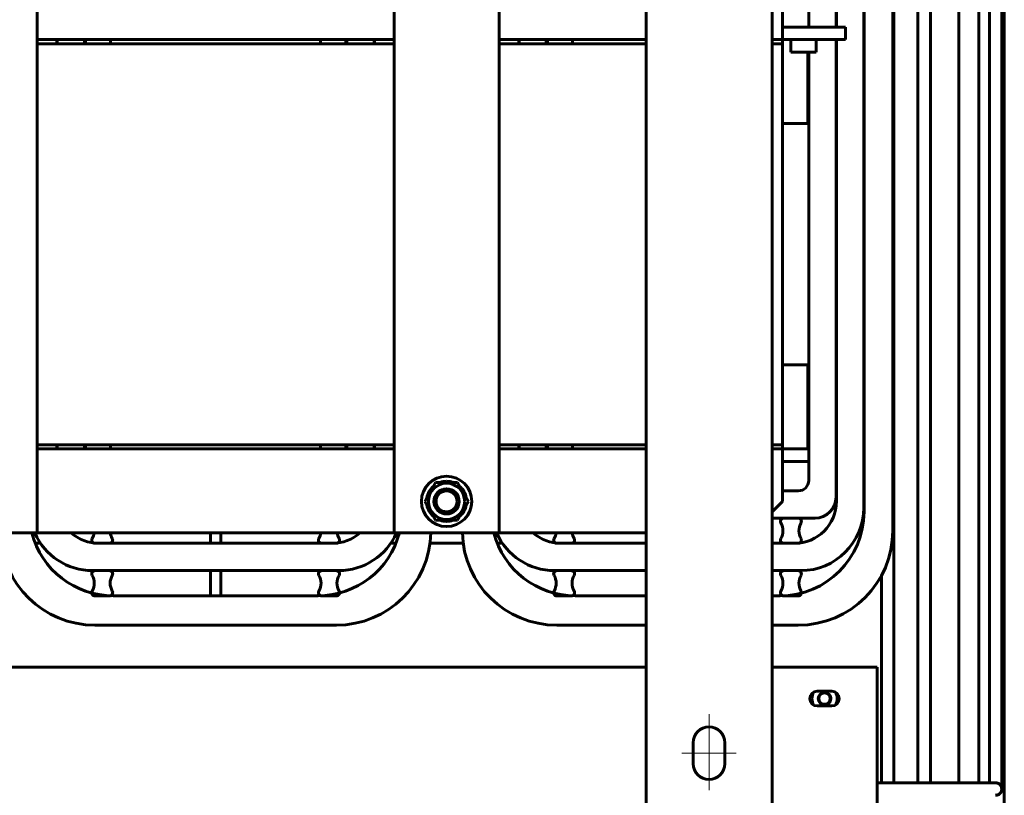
# Model space of a CAD drawing. Header units: millimetres. Extents: x 0 to 420, y 0 to 594.
# Tile 18 of 23: x 205 to 299, y 385 to 459. Entities that reach past the tile are written whole.
import ezdxf

# ---------------------------------------------------------------- set-up
doc = ezdxf.new("R2010")
doc.units = ezdxf.units.MM
doc.linetypes.add('K5LT_AXLED', pattern=[19.5, 15, -1.5, 1.5, -1.5])
doc.linetypes.add('K5LT_BASIC', pattern=[0])
doc.layers.add('Системный слой', color=7, linetype='Continuous')

# ---------------------------------------------------------------- blocks, each defined once
blk = doc.blocks.new('U148')
at = {"layer": 'Системный слой', "color": 150, "linetype": 'K5LT_BASIC', "lineweight": 60, "true_color": 0x0080ff}
for start, end in [(148.99728, 180), (328.99728, 31.00272), (180, 211.00272)]:
    blk.add_arc((281.932, 394.229), 1.2, start, end, dxfattribs=at)
blk = doc.blocks.new('U149')
at = {"layer": 'Системный слой', "color": 150, "linetype": 'K5LT_BASIC', "lineweight": 60, "true_color": 0x0080ff}
for p, q in [((182.932, 397.229), (264.932, 397.229)), ((276.932, 397.229), (286.932, 397.229))]:
    blk.add_line(p, q, dxfattribs=at)
blk = doc.blocks.new('U154')
at = {"layer": 'Системный слой', "color": 150, "linetype": 'K5LT_BASIC', "lineweight": 60, "true_color": 0x0080ff}
for start, end in [(90, 109.53997), (70.46003, 79.1982), (130.46003, 169.53997), (10.46003, 49.53997), (190.46003, 229.53997), (310.46003, 349.53997), (250.46003, 289.53997)]:
    blk.add_arc((245.932, 413.029), 1.91, start, end, dxfattribs=at)
blk = doc.blocks.new('U155')
at = {"layer": 'Системный слой', "color": 150, "linetype": 'K5LT_BASIC', "lineweight": 60, "true_color": 0x0080ff}
for p, q in [((294.717, 467.105), (294.717, 457.6)), ((294.717, 457.6), (294.717, 438.591)), ((294.717, 438.591), (294.717, 406.897)), ((294.717, 406.897), (294.717, 386.216))]:
    blk.add_line(p, q, dxfattribs=at)
blk = doc.blocks.new('U175')
at = {"layer": 'Системный слой', "color": 150, "linetype": 'K5LT_BASIC', "lineweight": 60, "true_color": 0x0080ff}
for p, q in [((255.432, 456.629), (255.432, 457.029)), ((255.432, 418.029), (255.432, 418.429))]:
    blk.add_line(p, q, dxfattribs=at)
blk = doc.blocks.new('U176')
at = {"layer": 'Системный слой', "color": 150, "linetype": 'K5LT_BASIC', "lineweight": 60, "true_color": 0x0080ff}
for p, q in [((252.832, 456.629), (252.832, 457.029)), ((252.832, 418.029), (252.832, 418.429))]:
    blk.add_line(p, q, dxfattribs=at)
blk = doc.blocks.new('U177')
at = {"layer": 'Системный слой', "color": 150, "linetype": 'K5LT_BASIC', "lineweight": 60, "true_color": 0x0080ff}
for p, q in [((280.432, 460.029), (280.432, 458.229)), ((280.432, 455.829), (280.432, 415.029))]:
    blk.add_line(p, q, dxfattribs=at)
blk = doc.blocks.new('U178')
at = {"layer": 'Системный слой', "color": 150, "linetype": 'K5LT_BASIC', "lineweight": 60, "true_color": 0x0080ff}
for p, q in [((283.032, 462.829), (283.032, 458.229)), ((283.032, 457.029), (283.032, 413.429))]:
    blk.add_line(p, q, dxfattribs=at)
blk = doc.blocks.new('U181')
at = {"layer": 'Системный слой', "color": 150, "linetype": 'K5LT_BASIC', "lineweight": 60, "true_color": 0x0080ff}
for p, q in [((264.932, 404.029), (258.172, 404.029)), ((277.692, 404.029), (276.932, 404.029))]:
    blk.add_line(p, q, dxfattribs=at)
blk = doc.blocks.new('U182')
at = {"layer": 'Системный слой', "color": 150, "linetype": 'K5LT_BASIC', "lineweight": 60, "true_color": 0x0080ff}
for p, q in [((264.932, 401.229), (256.432, 401.229)), ((279.432, 401.229), (276.932, 401.229))]:
    blk.add_line(p, q, dxfattribs=at)
blk = doc.blocks.new('U183')
at = {"layer": 'Системный слой', "color": 150, "linetype": 'K5LT_BASIC', "lineweight": 60, "true_color": 0x0080ff}
for p, q in [((283.062, 463.229), (283.062, 458.229)), ((283.062, 457.029), (283.062, 413.029))]:
    blk.add_line(p, q, dxfattribs=at)
blk = doc.blocks.new('U184')
at = {"layer": 'Системный слой', "color": 150, "linetype": 'K5LT_BASIC', "lineweight": 60, "true_color": 0x0080ff}
for p, q in [((252.802, 456.629), (252.802, 457.029)), ((252.802, 418.029), (252.802, 418.429))]:
    blk.add_line(p, q, dxfattribs=at)
blk = doc.blocks.new('U186')
at = {"layer": 'Системный слой', "color": 150, "linetype": 'K5LT_BASIC', "lineweight": 60, "true_color": 0x0080ff}
for p, q in [((264.932, 409.029), (256.802, 409.029)), ((279.062, 409.029), (276.932, 409.029))]:
    blk.add_line(p, q, dxfattribs=at)
blk = doc.blocks.new('U187')
at = {"layer": 'Системный слой', "color": 150, "linetype": 'K5LT_BASIC', "lineweight": 60, "true_color": 0x0080ff}
for p, q in [((264.932, 406.429), (256.202, 406.429)), ((279.662, 406.429), (276.932, 406.429))]:
    blk.add_line(p, q, dxfattribs=at)
blk = doc.blocks.new('U191')
at = {"layer": 'Системный слой', "color": 150, "linetype": 'K5LT_BASIC', "lineweight": 60, "true_color": 0x0080ff}
for p, q in [((211.432, 456.629), (211.432, 457.029)), ((211.432, 418.029), (211.432, 418.429))]:
    blk.add_line(p, q, dxfattribs=at)
blk = doc.blocks.new('U192')
at = {"layer": 'Системный слой', "color": 150, "linetype": 'K5LT_BASIC', "lineweight": 60, "true_color": 0x0080ff}
for p, q in [((208.832, 456.629), (208.832, 457.029)), ((208.832, 418.029), (208.832, 418.429))]:
    blk.add_line(p, q, dxfattribs=at)
blk = doc.blocks.new('U193')
at = {"layer": 'Системный слой', "color": 150, "linetype": 'K5LT_BASIC', "lineweight": 60, "true_color": 0x0080ff}
for p, q in [((236.432, 457.029), (236.432, 456.629)), ((236.432, 418.429), (236.432, 418.029))]:
    blk.add_line(p, q, dxfattribs=at)
blk = doc.blocks.new('U194')
at = {"layer": 'Системный слой', "color": 150, "linetype": 'K5LT_BASIC', "lineweight": 60, "true_color": 0x0080ff}
for p, q in [((239.032, 457.029), (239.032, 456.629)), ((239.032, 418.429), (239.032, 418.029))]:
    blk.add_line(p, q, dxfattribs=at)
blk = doc.blocks.new('U196')
at = {"layer": 'Системный слой', "color": 150, "linetype": 'K5LT_BASIC', "lineweight": 60, "true_color": 0x0080ff}
for p, q in [((239.062, 457.029), (239.062, 456.629)), ((239.062, 418.429), (239.062, 418.029))]:
    blk.add_line(p, q, dxfattribs=at)
blk = doc.blocks.new('U197')
at = {"layer": 'Системный слой', "color": 150, "linetype": 'K5LT_BASIC', "lineweight": 60, "true_color": 0x0080ff}
for p, q in [((208.802, 456.629), (208.802, 457.029)), ((208.802, 418.029), (208.802, 418.429))]:
    blk.add_line(p, q, dxfattribs=at)
blk = doc.blocks.new('U199')
at = {"layer": 'Системный слой', "color": 150, "linetype": 'K5LT_BASIC', "lineweight": 60, "true_color": 0x0080ff}
for p, q in [((290.817, 465.384), (290.817, 458.414)), ((290.817, 458.414), (290.817, 444.475)), ((290.817, 444.475), (290.817, 416.598)), ((290.817, 416.598), (290.817, 387.896)), ((290.817, 387.896), (290.817, 387.86)), ((290.817, 387.86), (290.817, 387.844)), ((290.817, 387.844), (290.817, 387.825)), ((290.817, 387.825), (290.817, 387.787)), ((290.817, 387.787), (290.817, 387.711)), ((290.817, 387.711), (290.817, 387.695)), ((290.817, 387.695), (290.817, 387.679)), ((290.817, 387.679), (290.817, 387.658)), ((290.817, 387.658), (290.817, 387.615)), ((290.817, 387.615), (290.817, 387.53)), ((290.817, 387.53), (290.817, 387.388)), ((290.817, 387.388), (290.817, 387.372)), ((290.817, 387.372), (290.817, 387.351)), ((290.817, 387.351), (290.817, 387.308)), ((290.817, 387.308), (290.817, 387.222)), ((290.817, 387.222), (290.817, 387.091)), ((290.817, 387.091), (290.817, 387.076)), ((290.817, 387.076), (290.817, 387.056)), ((290.817, 387.056), (290.817, 387.015)), ((290.817, 387.015), (290.817, 386.934)), ((290.817, 386.934), (290.817, 386.814)), ((290.817, 386.814), (290.817, 386.8)), ((290.817, 386.8), (290.817, 386.781)), ((290.817, 386.781), (290.817, 386.743)), ((290.817, 386.743), (290.817, 386.668)), ((290.817, 386.668), (290.817, 386.553)), ((290.817, 386.553), (290.817, 386.541)), ((290.817, 386.541), (290.817, 386.523)), ((290.817, 386.523), (290.817, 386.488)), ((290.817, 386.488), (290.817, 386.42)), ((290.817, 386.42), (290.817, 386.319)), ((290.817, 386.319), (290.817, 386.307)), ((290.817, 386.307), (290.817, 386.293)), ((290.817, 386.293), (290.817, 386.264)), ((290.817, 386.264), (290.817, 386.216))]:
    blk.add_line(p, q, dxfattribs=at)
blk = doc.blocks.new('U200')
at = {"layer": 'Системный слой', "color": 150, "linetype": 'K5LT_BASIC', "lineweight": 60, "true_color": 0x0080ff}
for p, q in [((292.017, 465.093), (292.017, 454.637)), ((292.017, 454.637), (292.017, 433.725)), ((292.017, 433.725), (292.017, 402.57)), ((292.017, 402.57), (292.017, 387.942)), ((292.017, 387.942), (292.017, 387.933)), ((292.017, 387.933), (292.017, 387.922)), ((292.017, 387.922), (292.017, 387.899)), ((292.017, 387.899), (292.017, 387.86)), ((292.017, 387.86), (292.017, 387.851)), ((292.017, 387.851), (292.017, 387.838)), ((292.017, 387.838), (292.017, 387.814)), ((292.017, 387.814), (292.017, 387.764)), ((292.017, 387.764), (292.017, 387.696)), ((292.017, 387.696), (292.017, 387.687)), ((292.017, 387.687), (292.017, 387.672)), ((292.017, 387.672), (292.017, 387.644)), ((292.017, 387.644), (292.017, 387.586)), ((292.017, 387.586), (292.017, 387.473)), ((292.017, 387.473), (292.017, 387.388)), ((292.017, 387.388), (292.017, 387.379)), ((292.017, 387.379), (292.017, 387.364)), ((292.017, 387.364), (292.017, 387.333)), ((292.017, 387.333), (292.017, 387.273)), ((292.017, 387.273), (292.017, 387.152)), ((292.017, 387.152), (292.017, 387.091)), ((292.017, 387.091), (292.017, 387.083)), ((292.017, 387.083), (292.017, 387.068)), ((292.017, 387.068), (292.017, 387.039)), ((292.017, 387.039), (292.017, 386.982)), ((292.017, 386.982), (292.017, 386.869)), ((292.017, 386.869), (292.017, 386.814)), ((292.017, 386.814), (292.017, 386.806)), ((292.017, 386.806), (292.017, 386.793)), ((292.017, 386.793), (292.017, 386.765)), ((292.017, 386.765), (292.017, 386.712)), ((292.017, 386.712), (292.017, 386.608)), ((292.017, 386.608), (292.017, 386.554)), ((292.017, 386.554), (292.017, 386.546)), ((292.017, 386.546), (292.017, 386.534)), ((292.017, 386.534), (292.017, 386.509)), ((292.017, 386.509), (292.017, 386.46)), ((292.017, 386.46), (292.017, 386.366)), ((292.017, 386.366), (292.017, 386.319)), ((292.017, 386.319), (292.017, 386.312)), ((292.017, 386.312), (292.017, 386.302)), ((292.017, 386.302), (292.017, 386.283)), ((292.017, 386.283), (292.017, 386.244)), ((292.017, 386.244), (292.017, 386.216))]:
    blk.add_line(p, q, dxfattribs=at)
blk = doc.blocks.new('U202')
at = {"layer": 'Системный слой', "color": 150, "linetype": 'K5LT_BASIC', "lineweight": 60, "true_color": 0x0080ff}
for p, q in [((206.932, 456.629), (240.932, 456.629)), ((250.932, 456.629), (264.932, 456.629)), ((276.932, 456.629), (277.932, 456.629))]:
    blk.add_line(p, q, dxfattribs=at)
blk = doc.blocks.new('U203')
at = {"layer": 'Системный слой', "color": 150, "linetype": 'K5LT_BASIC', "lineweight": 60, "true_color": 0x0080ff}
for p, q in [((206.932, 418.429), (240.932, 418.429)), ((250.932, 418.429), (264.932, 418.429)), ((276.932, 418.429), (277.932, 418.429))]:
    blk.add_line(p, q, dxfattribs=at)
blk = doc.blocks.new('U206')
at = {"layer": 'Системный слой', "color": 150, "linetype": 'K5LT_BASIC', "lineweight": 60, "true_color": 0x0080ff}
for p, q in [((196.932, 410.029), (182.932, 410.029)), ((240.932, 410.029), (206.932, 410.029)), ((264.932, 410.029), (250.932, 410.029))]:
    blk.add_line(p, q, dxfattribs=at)
blk = doc.blocks.new('U207')
at = {"layer": 'Системный слой', "color": 150, "linetype": 'K5LT_BASIC', "lineweight": 60, "true_color": 0x0080ff}
for p, q in [((189.932, 418.029), (196.932, 418.029)), ((206.932, 418.029), (213.932, 418.029)), ((233.932, 418.029), (240.932, 418.029)), ((250.932, 418.029), (257.932, 418.029))]:
    blk.add_line(p, q, dxfattribs=at)
blk = doc.blocks.new('U208')
at = {"layer": 'Системный слой', "color": 150, "linetype": 'K5LT_BASIC', "lineweight": 60, "true_color": 0x0080ff}
for p, q in [((257.932, 418.429), (264.932, 418.429)), ((276.932, 418.429), (277.932, 418.429))]:
    blk.add_line(p, q, dxfattribs=at)
blk = doc.blocks.new('U209')
at = {"layer": 'Системный слой', "color": 150, "linetype": 'K5LT_BASIC', "lineweight": 60, "true_color": 0x0080ff}
for p, q in [((257.932, 418.029), (264.932, 418.029)), ((276.932, 418.029), (277.932, 418.029))]:
    blk.add_line(p, q, dxfattribs=at)
blk = doc.blocks.new('U213')
at = {"layer": 'Системный слой', "color": 150, "linetype": 'K5LT_BASIC', "lineweight": 60, "true_color": 0x0080ff}
for p, q in [((296.642, 463.204), (296.642, 450.827)), ((296.642, 450.827), (296.642, 426.073)), ((296.642, 426.073), (296.642, 394.999)), ((296.642, 394.999), (296.642, 386.216))]:
    blk.add_line(p, q, dxfattribs=at)
blk = doc.blocks.new('U221')
at = {"layer": 'Системный слой', "color": 150, "linetype": 'K5LT_BASIC', "lineweight": 60, "true_color": 0x0080ff}
for p, q in [((196.932, 457.029), (189.932, 457.029)), ((213.932, 457.029), (206.932, 457.029)), ((240.932, 457.029), (233.932, 457.029)), ((257.932, 457.029), (250.932, 457.029))]:
    blk.add_line(p, q, dxfattribs=at)
blk = doc.blocks.new('U224')
at = {"layer": 'Системный слой', "color": 150, "linetype": 'K5LT_BASIC', "lineweight": 60, "true_color": 0x0080ff}
for p, q in [((299.056, 464.518), (299.056, 452.428)), ((299.056, 452.428), (299.056, 428.246)), ((299.056, 428.246), (299.056, 385.951)), ((299.056, 385.951), (299.056, 358.606))]:
    blk.add_line(p, q, dxfattribs=at)
blk = doc.blocks.new('U226')
at = {"layer": 'Системный слой', "color": 150, "linetype": 'K5LT_BASIC', "lineweight": 60, "true_color": 0x0080ff}
blk.add_line((287.345, 405.941), (287.345, 386.216), dxfattribs=at)
blk = doc.blocks.new('U227')
at = {"layer": 'Системный слой', "color": 150, "linetype": 'K5LT_BASIC', "lineweight": 60, "true_color": 0x0080ff}
for p, q in [((288.545, 465.485), (288.545, 455.739)), ((288.545, 455.739), (288.545, 436.214)), ((288.545, 436.214), (288.545, 405.059)), ((288.545, 405.059), (288.545, 387.958)), ((288.545, 387.958), (288.545, 387.949)), ((288.545, 387.949), (288.545, 387.938)), ((288.545, 387.938), (288.545, 387.915)), ((288.545, 387.915), (288.545, 387.891)), ((288.545, 387.891), (288.545, 387.882)), ((288.545, 387.882), (288.545, 387.87)), ((288.545, 387.87), (288.545, 387.846)), ((288.545, 387.846), (288.545, 387.798)), ((288.545, 387.798), (288.545, 387.757)), ((288.545, 387.757), (288.545, 387.748)), ((288.545, 387.748), (288.545, 387.734)), ((288.545, 387.734), (288.545, 387.707)), ((288.545, 387.707), (288.545, 387.652)), ((288.545, 387.652), (288.545, 387.544)), ((288.545, 387.544), (288.545, 387.494)), ((288.545, 387.494), (288.545, 387.485)), ((288.545, 387.485), (288.545, 387.47)), ((288.545, 387.47), (288.545, 387.44)), ((288.545, 387.44), (288.545, 387.38)), ((288.545, 387.38), (288.545, 387.261)), ((288.545, 387.261), (288.545, 387.192)), ((288.545, 387.192), (288.545, 387.183)), ((288.545, 387.183), (288.545, 387.168)), ((288.545, 387.168), (288.545, 387.139)), ((288.545, 387.139), (288.545, 387.08)), ((288.545, 387.08), (288.545, 386.964)), ((288.545, 386.964), (288.545, 386.908)), ((288.545, 386.908), (288.545, 386.899)), ((288.545, 386.899), (288.545, 386.885)), ((288.545, 386.885), (288.545, 386.858)), ((288.545, 386.858), (288.545, 386.803)), ((288.545, 386.803), (288.545, 386.695)), ((288.545, 386.695), (288.545, 386.641)), ((288.545, 386.641), (288.545, 386.633)), ((288.545, 386.633), (288.545, 386.62)), ((288.545, 386.62), (288.545, 386.594)), ((288.545, 386.594), (288.545, 386.544)), ((288.545, 386.544), (288.545, 386.446)), ((288.545, 386.446), (288.545, 386.395)), ((288.545, 386.395), (288.545, 386.388)), ((288.545, 386.388), (288.545, 386.377)), ((288.545, 386.377), (288.545, 386.355)), ((288.545, 386.355), (288.545, 386.313)), ((288.545, 386.313), (288.545, 386.284)), ((288.545, 386.284), (288.545, 386.27)), ((288.545, 386.27), (288.545, 386.263)), ((288.545, 386.263), (288.545, 386.256)), ((288.545, 386.256), (288.545, 386.25)), ((288.545, 386.25), (288.545, 386.243)), ((288.545, 386.243), (288.545, 386.233)), ((288.545, 386.233), (288.545, 386.218)), ((288.545, 386.218), (288.545, 386.216))]:
    blk.add_line(p, q, dxfattribs=at)
blk = doc.blocks.new('U230')
at = {"layer": 'Системный слой', "color": 150, "linetype": 'K5LT_BASIC', "lineweight": 60, "true_color": 0x0080ff}
for p, q in [((280.332, 418.029), (280.432, 418.029)), ((283.032, 418.029), (283.062, 418.029))]:
    blk.add_line(p, q, dxfattribs=at)
blk = doc.blocks.new('U231')
at = {"layer": 'Системный слой', "color": 150, "linetype": 'K5LT_BASIC', "lineweight": 60, "true_color": 0x0080ff}
for p, q in [((277.932, 416.829), (280.432, 416.829)), ((283.032, 416.829), (283.062, 416.829))]:
    blk.add_line(p, q, dxfattribs=at)
blk = doc.blocks.new('U238')
at = {"layer": 'Системный слой', "color": 150, "linetype": 'K5LT_BASIC', "lineweight": 60, "true_color": 0x0080ff}
for p, q in [((298.831, 465.895), (298.831, 456.023)), ((298.831, 456.023), (298.831, 436.278)), ((298.831, 436.278), (298.831, 396.789)), ((298.831, 396.789), (298.831, 387.851)), ((298.831, 387.851), (298.831, 387.838)), ((298.831, 387.838), (298.831, 387.823)), ((298.831, 387.823), (298.831, 387.792)), ((298.831, 387.792), (298.831, 387.73)), ((298.831, 387.73), (298.831, 387.678)), ((298.831, 387.678), (298.831, 387.666)), ((298.831, 387.666), (298.831, 387.648)), ((298.831, 387.648), (298.831, 387.613)), ((298.831, 387.613), (298.831, 387.544)), ((298.831, 387.544), (298.831, 387.407)), ((298.831, 387.407), (298.831, 387.371)), ((298.831, 387.371), (298.831, 387.359)), ((298.831, 387.359), (298.831, 387.341)), ((298.831, 387.341), (298.831, 387.304)), ((298.831, 387.304), (298.831, 387.233)), ((298.831, 387.233), (298.831, 387.091)), ((298.831, 387.091), (298.831, 387.075)), ((298.831, 387.075), (298.831, 387.064)), ((298.831, 387.064), (298.831, 387.047)), ((298.831, 387.047), (298.831, 387.012)), ((298.831, 387.012), (298.831, 386.944)), ((298.831, 386.944), (298.831, 386.812)), ((298.831, 386.812), (298.831, 386.799)), ((298.831, 386.799), (298.831, 386.788)), ((298.831, 386.788), (298.831, 386.772)), ((298.831, 386.772), (298.831, 386.74)), ((298.831, 386.74), (298.831, 386.677)), ((298.831, 386.677), (298.831, 386.555)), ((298.831, 386.555), (298.831, 386.539)), ((298.831, 386.539), (298.831, 386.529)), ((298.831, 386.529), (298.831, 386.515)), ((298.831, 386.515), (298.831, 386.486)), ((298.831, 386.486), (298.831, 386.428)), ((298.831, 386.428), (298.831, 386.319)), ((298.831, 386.319), (298.831, 386.305)), ((298.831, 386.305), (298.831, 386.296)), ((298.831, 386.296), (298.831, 386.283)), ((298.831, 386.283), (298.831, 386.257)), ((298.831, 386.257), (298.831, 386.207)), ((298.831, 386.207), (298.831, 386.112)), ((298.831, 386.112), (298.831, 386.103)), ((298.831, 386.103), (298.831, 386.095)), ((298.831, 386.095), (298.831, 386.084)), ((298.831, 386.084), (298.831, 386.062)), ((298.831, 386.062), (298.831, 386.019)), ((298.831, 386.019), (298.831, 385.94)), ((298.831, 385.94), (298.831, 385.93)), ((298.831, 385.93), (298.831, 385.924)), ((298.831, 385.924), (298.831, 385.915)), ((298.831, 385.915), (298.831, 385.897)), ((298.831, 385.897), (298.831, 385.862)), ((298.831, 385.862), (298.831, 385.8)), ((298.831, 385.8), (298.831, 385.793)), ((298.831, 385.793), (298.831, 385.788)), ((298.831, 385.788), (298.831, 385.781)), ((298.831, 385.781), (298.831, 385.768)), ((298.831, 385.768), (298.831, 385.743)), ((298.831, 385.743), (298.831, 385.699)), ((298.831, 385.699), (298.831, 385.695)), ((298.831, 385.695), (298.831, 385.692)), ((298.831, 385.692), (298.831, 385.687)), ((298.831, 385.687), (298.831, 385.679)), ((298.831, 385.679), (298.831, 385.663)), ((298.831, 385.663), (298.831, 385.638)), ((298.831, 385.638), (298.831, 385.636)), ((298.831, 385.636), (298.831, 385.634)), ((298.831, 385.634), (298.831, 385.632)), ((298.831, 385.632), (298.831, 385.628)), ((298.831, 385.628), (298.831, 385.622)), ((298.831, 385.622), (298.831, 385.619)), ((298.831, 385.619), (298.831, 385.618)), ((298.831, 385.618), (298.831, 385.618)), ((298.831, 385.618), (298.831, 385.617)), ((298.831, 385.617), (298.831, 385.617)), ((298.831, 385.617), (298.831, 385.617)), ((298.831, 385.617), (298.831, 385.617)), ((298.831, 385.617), (298.831, 385.616)), ((298.831, 385.616), (298.831, 385.616)), ((298.831, 385.616), (298.831, 385.616)), ((298.831, 385.616), (298.831, 385.616)), ((298.831, 385.616), (298.831, 385.616)), ((298.831, 385.616), (298.831, 385.616)), ((298.831, 385.616), (298.831, 385.616)), ((298.831, 385.616), (298.831, 385.616)), ((298.831, 385.616), (298.831, 385.616)), ((298.831, 385.616), (298.831, 385.616)), ((298.831, 385.616), (298.831, 385.616))]:
    blk.add_line(p, q, dxfattribs=at)
blk = doc.blocks.new('U239')
at = {"layer": 'Системный слой', "color": 150, "linetype": 'K5LT_BASIC', "lineweight": 60, "true_color": 0x0080ff}
for p, q in [((298.231, 386.216), (298.527, 386.13)), ((298.527, 386.13), (298.745, 385.912)), ((298.745, 385.912), (298.831, 385.617))]:
    blk.add_line(p, q, dxfattribs=at)
blk = doc.blocks.new('U240')
at = {"layer": 'Системный слой', "color": 150, "linetype": 'K5LT_BASIC', "lineweight": 60, "true_color": 0x0080ff}
for p, q in [((298.831, 385.616), (298.744, 385.32)), ((298.525, 385.102), (298.229, 385.016)), ((298.744, 385.32), (298.525, 385.102))]:
    blk.add_line(p, q, dxfattribs=at)
blk = doc.blocks.new('U241')
at = {"layer": 'Системный слой', "color": 150, "linetype": 'K5LT_BASIC', "lineweight": 60, "true_color": 0x0080ff}
for p, q in [((297.631, 462.351), (297.631, 457.768)), ((297.631, 457.768), (297.631, 448.601)), ((297.631, 448.601), (297.631, 430.271)), ((297.631, 430.271), (297.631, 397.348)), ((297.631, 397.348), (297.631, 387.851)), ((297.631, 387.851), (297.631, 387.841)), ((297.631, 387.841), (297.631, 387.828)), ((297.631, 387.828), (297.631, 387.802)), ((297.631, 387.802), (297.631, 387.75)), ((297.631, 387.75), (297.631, 387.678)), ((297.631, 387.678), (297.631, 387.668)), ((297.631, 387.668), (297.631, 387.653)), ((297.631, 387.653), (297.631, 387.623)), ((297.631, 387.623), (297.631, 387.563)), ((297.631, 387.563), (297.631, 387.445)), ((297.631, 387.445), (297.631, 387.37)), ((297.631, 387.37), (297.631, 387.361)), ((297.631, 387.361), (297.631, 387.345)), ((297.631, 387.345), (297.631, 387.313)), ((297.631, 387.313), (297.631, 387.251)), ((297.631, 387.251), (297.631, 387.127)), ((297.631, 387.127), (297.631, 387.074)), ((297.631, 387.074), (297.631, 387.065)), ((297.631, 387.065), (297.631, 387.05)), ((297.631, 387.05), (297.631, 387.02)), ((297.631, 387.02), (297.631, 386.961)), ((297.631, 386.961), (297.631, 386.845)), ((297.631, 386.845), (297.631, 386.798)), ((297.631, 386.798), (297.631, 386.789)), ((297.631, 386.789), (297.631, 386.775)), ((297.631, 386.775), (297.631, 386.748)), ((297.631, 386.748), (297.631, 386.693)), ((297.631, 386.693), (297.631, 386.586)), ((297.631, 386.586), (297.631, 386.538)), ((297.631, 386.538), (297.631, 386.531)), ((297.631, 386.531), (297.631, 386.518)), ((297.631, 386.518), (297.631, 386.492)), ((297.631, 386.492), (297.631, 386.442)), ((297.631, 386.442), (297.631, 386.346)), ((297.631, 386.346), (297.631, 386.305)), ((297.631, 386.305), (297.631, 386.298)), ((297.631, 386.298), (297.631, 386.288)), ((297.631, 386.288), (297.631, 386.268)), ((297.631, 386.268), (297.631, 386.229)), ((297.631, 386.229), (297.631, 386.216))]:
    blk.add_line(p, q, dxfattribs=at)
blk = doc.blocks.new('U242')
at = {"layer": 'Системный слой', "color": 150, "linetype": 'K5LT_BASIC', "lineweight": 60, "true_color": 0x0080ff}
for p, q in [((291.039, 386.216), (286.932, 386.216)), ((293.848, 386.216), (291.039, 386.216)), ((295.252, 386.216), (293.848, 386.216)), ((295.955, 386.216), (295.252, 386.216)), ((296.304, 386.216), (295.955, 386.216)), ((296.669, 386.216), (296.304, 386.216)), ((296.687, 386.216), (296.669, 386.216)), ((296.827, 386.216), (296.687, 386.216)), ((296.921, 386.216), (296.827, 386.216)), ((296.967, 386.216), (296.921, 386.216)), ((296.989, 386.216), (296.967, 386.216)), ((297.001, 386.216), (296.989, 386.216)), ((297.006, 386.216), (297.001, 386.216)), ((297.106, 386.216), (297.006, 386.216)), ((297.191, 386.216), (297.106, 386.216)), ((297.233, 386.216), (297.191, 386.216)), ((297.254, 386.216), (297.233, 386.216)), ((297.264, 386.216), (297.254, 386.216)), ((297.27, 386.216), (297.264, 386.216)), ((297.389, 386.216), (297.27, 386.216)), ((297.45, 386.216), (297.389, 386.216)), ((297.48, 386.216), (297.45, 386.216)), ((297.494, 386.216), (297.48, 386.216)), ((297.501, 386.216), (297.494, 386.216)), ((297.505, 386.216), (297.501, 386.216)), ((297.518, 386.216), (297.505, 386.216)), ((297.576, 386.216), (297.518, 386.216)), ((297.639, 386.216), (297.576, 386.216)), ((297.679, 386.216), (297.639, 386.216)), ((297.699, 386.216), (297.679, 386.216)), ((297.709, 386.216), (297.699, 386.216)), ((297.714, 386.216), (297.709, 386.216)), ((297.716, 386.216), (297.714, 386.216)), ((297.749, 386.216), (297.716, 386.216)), ((297.778, 386.216), (297.749, 386.216)), ((297.817, 386.216), (297.778, 386.216)), ((297.837, 386.216), (297.817, 386.216)), ((297.847, 386.216), (297.837, 386.216)), ((297.851, 386.216), (297.847, 386.216)), ((297.864, 386.216), (297.851, 386.216)), ((297.873, 386.216), (297.864, 386.216)), ((297.878, 386.216), (297.873, 386.216)), ((297.882, 386.216), (297.878, 386.216)), ((297.884, 386.216), (297.882, 386.216)), ((297.888, 386.216), (297.884, 386.216)), ((297.892, 386.216), (297.888, 386.216)), ((297.894, 386.216), (297.892, 386.216)), ((297.948, 386.216), (297.894, 386.216)), ((297.994, 386.216), (297.948, 386.216)), ((298.016, 386.216), (297.994, 386.216)), ((298.026, 386.216), (298.016, 386.216)), ((298.031, 386.216), (298.026, 386.216)), ((298.034, 386.216), (298.031, 386.216)), ((298.077, 386.216), (298.034, 386.216)), ((298.111, 386.216), (298.077, 386.216)), ((298.126, 386.216), (298.111, 386.216)), ((298.134, 386.216), (298.126, 386.216)), ((298.137, 386.216), (298.134, 386.216)), ((298.139, 386.216), (298.137, 386.216)), ((298.176, 386.216), (298.139, 386.216)), ((298.192, 386.216), (298.176, 386.216)), ((298.199, 386.216), (298.192, 386.216)), ((298.203, 386.216), (298.199, 386.216)), ((298.204, 386.216), (298.203, 386.216)), ((298.205, 386.216), (298.204, 386.216)), ((298.217, 386.216), (298.205, 386.216)), ((298.205, 386.216), (298.205, 386.216)), ((298.221, 386.216), (298.217, 386.216)), ((298.223, 386.216), (298.221, 386.216)), ((298.224, 386.216), (298.223, 386.216)), ((298.225, 386.216), (298.224, 386.216)), ((298.224, 386.216), (298.224, 386.216)), ((298.227, 386.216), (298.225, 386.216)), ((298.228, 386.216), (298.227, 386.216)), ((298.229, 386.216), (298.228, 386.216)), ((298.23, 386.216), (298.229, 386.216)), ((298.229, 386.216), (298.229, 386.216)), ((298.229, 386.216), (298.229, 386.216)), ((298.229, 386.216), (298.229, 386.216)), ((298.231, 386.216), (298.23, 386.216)), ((298.23, 386.216), (298.23, 386.216)), ((298.23, 386.216), (298.23, 386.216)), ((298.23, 386.216), (298.23, 386.216)), ((298.23, 386.216), (298.23, 386.216)), ((298.23, 386.216), (298.23, 386.216)), ((298.231, 386.216), (298.231, 386.216)), ((298.231, 386.216), (298.231, 386.216)), ((298.231, 386.216), (298.231, 386.216)), ((298.231, 386.216), (298.231, 386.216)), ((298.231, 386.216), (298.231, 386.216)), ((298.231, 386.216), (298.231, 386.216)), ((298.231, 386.216), (298.231, 386.216))]:
    blk.add_line(p, q, dxfattribs=at)
blk = doc.blocks.new('U249')
at = {"layer": 'Системный слой', "color": 150, "linetype": 'K5LT_BASIC', "lineweight": 60, "true_color": 0x0080ff}
for p, q in [((257.932, 457.029), (264.932, 457.029)), ((276.932, 457.029), (277.932, 457.029))]:
    blk.add_line(p, q, dxfattribs=at)
blk = doc.blocks.new('U250')
at = {"layer": 'Системный слой', "color": 150, "linetype": 'K5LT_BASIC', "lineweight": 60, "true_color": 0x0080ff}
for p, q in [((257.932, 456.629), (264.932, 456.629)), ((276.932, 456.629), (277.932, 456.629))]:
    blk.add_line(p, q, dxfattribs=at)

msp = doc.modelspace()

# ---------------------------------------------------------------- linework, layer by layer
at = {"layer": 'Системный слой', "color": 150, "linetype": 'K5LT_BASIC', "lineweight": 60, "true_color": 0x0080ff}
for p, q in [((264.9324, 475.0289), (264.9324, 329.0289)), ((276.9324, 475.0289), (276.9324, 329.0289)), ((288.4324, 467.2289), (288.4324, 410.2289)), ((206.9324, 465.0289), (206.9324, 410.0289)), ((240.9324, 465.0289), (240.9324, 410.0289)), ((250.9324, 410.0289), (250.9324, 465.0289)), ((285.6924, 464.2289), (285.6924, 412.0289)), ((285.6624, 463.8289), (285.6624, 412.4289)), ((277.9324, 458.0289), (277.9324, 462.0289)), ((282.9324, 458.2289), (277.9324, 458.2289)), ((277.9324, 458.0289), (277.9324, 457.0289)), ((282.9324, 458.2289), (283.9324, 458.2289)), ((283.9324, 458.2289), (283.9324, 457.0289)), ((285.6624, 458.2289), (285.6924, 458.2289)), ((211.5324, 456.6289), (211.5324, 457.0289)), ((213.9324, 457.0289), (233.9324, 457.0289)), ((213.9324, 457.0289), (213.9324, 456.6289)), ((233.9324, 457.0289), (233.9324, 456.6289)), ((236.3324, 457.0289), (236.3324, 456.6289)), ((255.5324, 456.6289), (255.5324, 457.0289)), ((257.9324, 457.0289), (257.9324, 456.6289)), ((282.9324, 457.0289), (277.9324, 457.0289)), ((277.9324, 457.0289), (277.9324, 456.6289)), ((278.7324, 455.8289), (278.7324, 457.0289)), ((281.1324, 455.8289), (281.1324, 457.0289)), ((283.9324, 457.0289), (282.9324, 457.0289)), ((285.6924, 457.0289), (285.6624, 457.0289)), ((213.9324, 456.6289), (233.9324, 456.6289)), ((277.9324, 456.6289), (277.9324, 418.4289)), ((281.1324, 455.8289), (278.7324, 455.8289)), ((280.3324, 455.8289), (280.3324, 449.0289)), ((280.3324, 449.0289), (277.9324, 449.0289)), ((277.9324, 426.0289), (280.3324, 426.0289)), ((280.3324, 426.0289), (280.3324, 418.0289)), ((211.5324, 418.0289), (211.5324, 418.4289)), ((213.9324, 418.4289), (233.9324, 418.4289)), ((213.9324, 418.4289), (213.9324, 418.0289)), ((233.9324, 418.4289), (233.9324, 418.0289)), ((236.3324, 418.4289), (236.3324, 418.0289)), ((255.5324, 418.0289), (255.5324, 418.4289)), ((257.9324, 418.4289), (257.9324, 418.0289)), ((277.9324, 418.4289), (277.9324, 418.0289)), ((213.9324, 418.0289), (233.9324, 418.0289)), ((280.3324, 418.0289), (277.9324, 418.0289)), ((277.9324, 418.0289), (277.9324, 417.0289)), ((285.6624, 418.0289), (285.6924, 418.0289)), ((277.9324, 417.0289), (277.9324, 413.0289)), ((285.6924, 416.8289), (285.6624, 416.8289)), ((244.8931, 414.8289), (243.8539, 413.0289)), ((246.9716, 414.8289), (244.8931, 414.8289)), ((245.9324, 414.9389), (245.9324, 414.8289)), ((246.2903, 414.9051), (246.2903, 414.8289)), ((248.0108, 413.0289), (246.9716, 414.8289)), ((279.4324, 414.0289), (277.9324, 414.0289)), ((243.8539, 413.0289), (244.8931, 411.2289)), ((246.9716, 411.2289), (248.0108, 413.0289)), ((276.9324, 412.0289), (277.9324, 413.0289)), ((244.8931, 411.2289), (246.9716, 411.2289)), ((281.0324, 411.4289), (276.9324, 411.4289)), ((278.0324, 411.4289), (279.4324, 411.4289)), ((206.9324, 410.0289), (196.9324, 410.0289)), ((223.4324, 409.0289), (223.4324, 410.0289)), ((224.4324, 410.0289), (224.4324, 409.0289)), ((240.9324, 410.0289), (250.9324, 410.0289)), ((207.2587, 409.0289), (206.7562, 409.0289)), ((213.8324, 409.0289), (212.4324, 409.0289)), ((235.0624, 409.0289), (212.8024, 409.0289)), ((224.4324, 409.0289), (223.4324, 409.0289)), ((235.4324, 409.0289), (234.0324, 409.0289)), ((241.1086, 409.0289), (240.606, 409.0289)), ((247.5127, 409.0289), (244.352, 409.0289)), ((251.2587, 409.0289), (250.7562, 409.0289)), ((257.8324, 409.0289), (256.4324, 409.0289)), ((279.4324, 409.0289), (278.0324, 409.0289)), ((235.6624, 406.4289), (212.2024, 406.4289)), ((212.4324, 406.4289), (213.8324, 406.4289)), ((223.4324, 406.4289), (224.4324, 406.4289)), ((223.4324, 404.0289), (223.4324, 406.4289)), ((224.4324, 406.4289), (224.4324, 404.0289)), ((234.0324, 406.4289), (235.4324, 406.4289)), ((256.4324, 406.4289), (257.8324, 406.4289)), ((278.0324, 406.4289), (279.4324, 406.4289)), ((213.8324, 404.0289), (212.4324, 404.0289)), ((233.6924, 404.0289), (214.1724, 404.0289)), ((224.4324, 404.0289), (223.4324, 404.0289)), ((235.4324, 404.0289), (234.0324, 404.0289)), ((257.8324, 404.0289), (256.4324, 404.0289)), ((279.4324, 404.0289), (278.0324, 404.0289)), ((235.4324, 401.2289), (212.4324, 401.2289)), ((286.9324, 397.2289), (286.9324, 396.6289)), ((286.9324, 333.8289), (286.9324, 396.6289)), ((281.2324, 394.9289), (282.6324, 394.9289)), ((282.6324, 393.5289), (281.2324, 393.5289)), ((269.4324, 390.0289), (269.4324, 388.0289)), ((272.4324, 388.0289), (272.4324, 390.0289))]:
    msp.add_line(p, q, dxfattribs=at)
at = {"layer": 'Системный слой', "color": 30, "linetype": 'K5LT_AXLED', "lineweight": 18, "true_color": 0xff8000}
for p, q in [((270.9324, 385.5217), (270.9324, 392.7416)), ((268.3511, 389.0289), (273.5068, 389.0289))]:
    msp.add_line(p, q, dxfattribs=at)
at = {"layer": 'Системный слой', "color": 150, "linetype": 'K5LT_BASIC', "lineweight": 60, "true_color": 0x0080ff}
for centre, radius in [((245.9324, 413.0289), 2.4), ((245.9324, 413.0289), 1.725), ((245.9324, 413.0289), 1.2), ((245.9324, 413.0289), 1), ((281.9324, 394.2289), 0.6), ((281.9324, 394.2289), 0.54)]:
    msp.add_circle(centre, radius, dxfattribs=at)
for centre, radius, start, end in [((245.9324, 413.0289), 1.91, 79.198203, 90), ((279.4324, 415.0289), 1, 270, 0), ((279.0624, 413.0289), 4, 270, 0), ((281.0324, 413.4289), 2, 270, 0), ((277.6924, 412.0289), 8, 270, 0), ((279.6624, 412.4289), 6, 270, 0), ((278.0324, 411.1289), 0.3, 90, 210), ((276.4735, 410.2289), 1.5, 330, 30), ((279.4324, 411.1289), 0.3, 330, 90), ((280.9912, 410.2289), 1.5, 150, 210), ((212.4324, 410.2289), 9, 181.273344, 270), ((214.1724, 412.0289), 8, 194.477512, 270), ((212.2024, 412.4289), 6, 203.578178, 270), ((212.8024, 413.0289), 4, 228.590378, 270), ((210.8735, 410.2289), 1.5, 330, 352.337744), ((215.3912, 410.2289), 1.5, 187.662256, 210), ((233.6924, 412.0289), 8, 270, 345.522488), ((232.4735, 410.2289), 1.5, 330, 352.337744), ((235.0624, 413.0289), 4, 270, 311.409622), ((235.4324, 410.2289), 9, 270, 358.726656), ((236.9912, 410.2289), 1.5, 187.662256, 210), ((235.6624, 412.4289), 6, 270, 336.421822), ((256.4324, 410.2289), 9, 181.273344, 270), ((258.1724, 412.0289), 8, 194.477512, 270), ((256.2024, 412.4289), 6, 203.578178, 270), ((256.8024, 413.0289), 4, 228.590378, 270), ((254.8735, 410.2289), 1.5, 330, 352.337744), ((259.3912, 410.2289), 1.5, 187.662256, 210), ((279.4324, 410.2289), 9, 270, 0), ((212.4324, 409.3289), 0.3, 150, 270), ((213.8324, 409.3289), 0.3, 270, 30), ((234.0324, 409.3289), 0.3, 150, 270), ((235.4324, 409.3289), 0.3, 270, 30), ((256.4324, 409.3289), 0.3, 150, 270), ((257.8324, 409.3289), 0.3, 270, 30), ((278.0324, 409.3289), 0.3, 150, 270), ((279.4324, 409.3289), 0.3, 270, 30), ((212.4324, 406.1289), 0.3, 90, 210), ((213.8324, 406.1289), 0.3, 330, 90), ((234.0324, 406.1289), 0.3, 90, 210), ((235.4324, 406.1289), 0.3, 330, 90), ((256.4324, 406.1289), 0.3, 90, 210), ((257.8324, 406.1289), 0.3, 330, 90), ((278.0324, 406.1289), 0.3, 90, 210), ((279.4324, 406.1289), 0.3, 330, 90), ((210.8735, 405.2289), 1.5, 330, 30), ((215.3912, 405.2289), 1.5, 150, 210), ((232.4735, 405.2289), 1.5, 330, 30), ((236.9912, 405.2289), 1.5, 150, 210), ((254.8735, 405.2289), 1.5, 330, 30), ((259.3912, 405.2289), 1.5, 150, 210), ((276.4735, 405.2289), 1.5, 330, 30), ((280.9912, 405.2289), 1.5, 150, 210), ((212.4324, 404.3289), 0.3, 150, 270), ((213.8324, 404.3289), 0.3, 270, 30), ((234.0324, 404.3289), 0.3, 150, 270), ((235.4324, 404.3289), 0.3, 270, 30), ((256.4324, 404.3289), 0.3, 150, 270), ((257.8324, 404.3289), 0.3, 270, 30), ((278.0324, 404.3289), 0.3, 150, 270), ((279.4324, 404.3289), 0.3, 270, 30), ((281.2324, 394.2289), 0.7, 90, 270), ((282.6324, 394.2289), 0.7, 270, 90), ((270.9324, 390.0289), 1.5, 0, 180), ((270.9324, 388.0289), 1.5, 180, 0)]:
    msp.add_arc(centre, radius, start, end, dxfattribs=at)
msp.add_open_spline([(298.231, 386.2163), (298.2319, 386.2163), (298.2329, 386.2163), (298.2356, 386.2163), (298.2373, 386.2163), (298.2424, 386.2162), (298.2457, 386.2161), (298.2556, 386.2158), (298.2623, 386.2154), (298.282, 386.214), (298.2951, 386.2125), (298.3336, 386.2068), (298.3589, 386.2012), (298.4095, 386.1862), (298.4348, 386.1768), (298.4853, 386.154), (298.5105, 386.1404), (298.5599, 386.1093), (298.584, 386.0916), (298.6303, 386.0526), (298.6524, 386.0312), (298.6935, 385.9854), (298.7126, 385.961), (298.7464, 385.9104), (298.7614, 385.8843), (298.7868, 385.8313), (298.7974, 385.8045), (298.8139, 385.7511), (298.8201, 385.7247), (298.8283, 385.6725), (298.8304, 385.6467), (298.8307, 385.6199), (298.8307, 385.619), (298.8292, 385.5944), (298.8292, 385.5704), (298.8227, 385.5214), (298.8175, 385.4963), (298.8034, 385.4458), (298.7944, 385.4205), (298.7724, 385.3699), (298.7593, 385.3447), (298.7291, 385.2951), (298.7119, 385.2709), (298.6791, 385.2307), (298.6637, 385.2147), (298.6427, 385.1924), (298.6364, 385.1867), (298.6075, 385.1599), (298.5835, 385.1406), (298.5333, 385.1059), (298.5073, 385.0904), (298.4659, 385.0698), (298.4512, 385.0631), (298.4312, 385.0551), (298.4261, 385.0531), (298.4184, 385.0502), (298.4158, 385.0493), (298.4119, 385.0479), (298.4106, 385.0475), (298.4087, 385.0468), (298.408, 385.0466), (298.4071, 385.0463), (298.4068, 385.0462), (298.4063, 385.046), (298.4061, 385.0459), (298.4059, 385.0459), (298.4058, 385.0458), (298.4056, 385.0458), (298.4056, 385.0458), (298.4055, 385.0457), (298.4054, 385.0457), (298.4053, 385.0456), (298.4052, 385.0456), (298.4051, 385.0456), (298.405, 385.0456), (298.4048, 385.0455), (298.4047, 385.0454), (298.4044, 385.0453), (298.4042, 385.0453), (298.4037, 385.0451), (298.4034, 385.045), (298.4026, 385.0447), (298.4021, 385.0446), (298.4009, 385.0442), (298.4003, 385.044), (298.3983, 385.0433), (298.397, 385.0429), (298.3938, 385.0419), (298.3918, 385.0413), (298.3846, 385.039), (298.3793, 385.0375), (298.3634, 385.0331), (298.3527, 385.0305), (298.3204, 385.0236), (298.2986, 385.0203), (298.2615, 385.017), (298.2462, 385.0163), (298.2309, 385.0163)], degree=3, knots=[0, 0, 0, 0, 0.0709938, 0.0709938, 0.2000734, 0.2000734, 0.4453247, 0.4453247, 0.9358274, 0.9358274, 1.9103786, 1.9103786, 3.8102788, 3.8102788, 5.8002283, 5.8002283, 7.9026596, 7.9026596, 10.1017675, 10.1017675, 12.3684252, 12.3684252, 14.6416914, 14.6416914, 16.8592197, 16.8592197, 18.9777985, 18.9777985, 20.9797197, 20.9797197, 22.8874761, 22.8874761, 22.9496705, 22.9496705, 24.7052981, 24.7052981, 26.590574, 26.590574, 28.5737379, 28.5737379, 30.6612137, 30.6612137, 32.8492327, 32.8492327, 34.4867481, 34.4867481, 35.1110804, 35.1110804, 37.3855357, 37.3855357, 39.6159595, 39.6159595, 40.8085743, 40.8085743, 41.2131333, 41.2131333, 41.4153902, 41.4153902, 41.5165138, 41.5165138, 41.5670746, 41.5670746, 41.5923547, 41.5923547, 41.6049947, 41.6049947, 41.6113147, 41.6113147, 41.6162083, 41.6162083, 41.6211019, 41.6211019, 41.6259955, 41.6259955, 41.6323155, 41.6323155, 41.6418613, 41.6418613, 41.6546331, 41.6546331, 41.6799127, 41.6799127, 41.7180961, 41.7180961, 41.769183, 41.769183, 41.8702992, 41.8702992, 42.0230304, 42.0230304, 42.4300062, 42.4300062, 43.2431679, 43.2431679, 44.8690961, 44.8690961, 46, 46, 46, 46], dxfattribs=at)

# ---------------------------------------------------------------- block references
at = {"layer": 'Системный слой'}
for name in ['U227', 'U200', 'U238', 'U213', 'U224', 'U226', 'U199', 'U241', 'U155', 'U178', 'U183', 'U177', 'U221', 'U197', 'U192', 'U191', 'U193', 'U194', 'U196', 'U184', 'U176', 'U175', 'U249', 'U202', 'U250', 'U203', 'U208', 'U230', 'U207', 'U209', 'U231', 'U154', 'U206', 'U186', 'U187', 'U181', 'U182', 'U149', 'U148', 'U242', 'U240', 'U239']:
    msp.add_blockref(name, (0, 0), dxfattribs=at)

doc.saveas('drawing.dxf')
